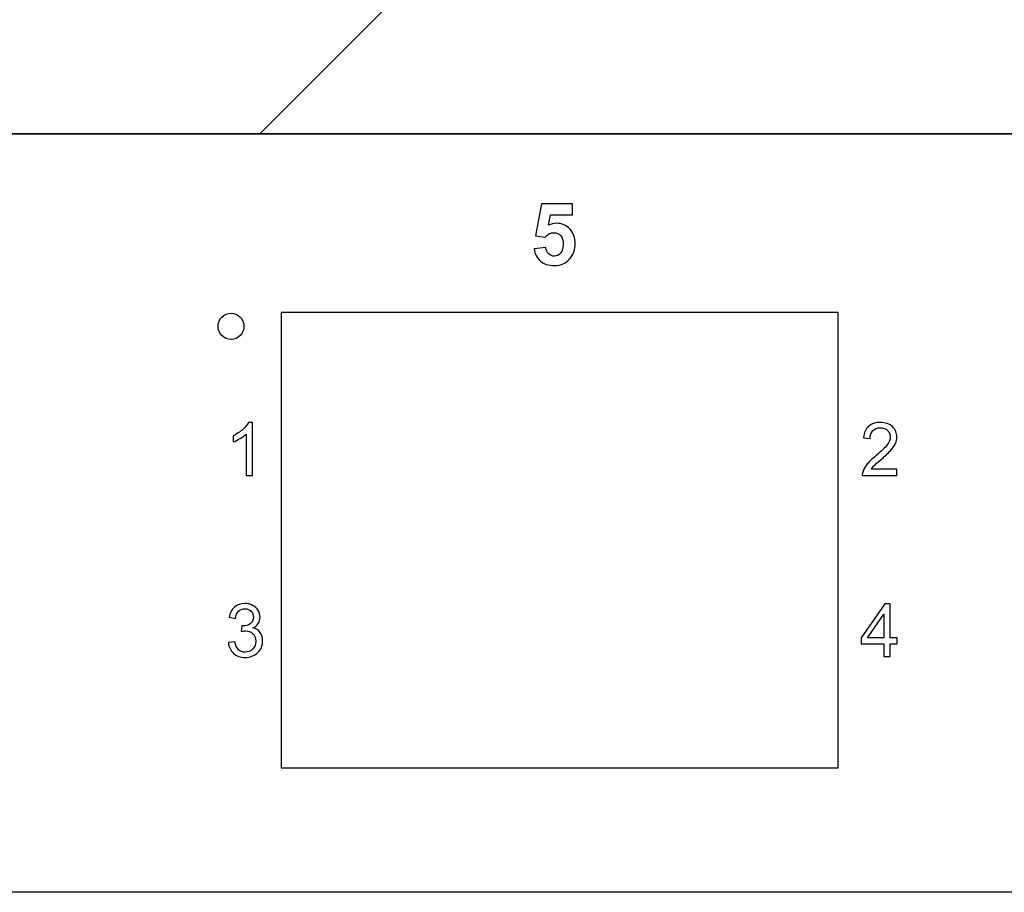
# Model space of a CAD drawing. Header units: millimetres. Extents: x 94562 to 148980, y -25377 to 3008.
# Tile 37 of 140: x 99164 to 99221, y -21879 to -21828. Entities that reach past the tile are written whole.
import ezdxf

# ---------------------------------------------------------------- set-up
doc = ezdxf.new("R2010")
doc.units = ezdxf.units.MM
doc.layers.add('tt_symbole', color=40, linetype='Continuous')

# ---------------------------------------------------------------- blocks, each defined once
blk = doc.blocks.new('IT_Zaślepka_1U')
h = blk.add_hatch()
h.set_pattern_fill('ANSI31', color=0)
h.set_pattern_definition([(45, (7401.7468, -13729.1714), (-2.245064, 2.245064), [])])
h.paths.add_polyline_path([(2.5336, 4.445), (2.5336, 4.1339, -1), (2.2225, 4.1339), (2.2225, 4.445), (0, 4.445), (0, 0), (2.2225, 0), (2.2225, 0.3112, -1), (2.5336, 0.3112), (2.5336, 0), (46.3613, 0), (46.3613, 0.3112, -1), (46.6725, 0.3112), (46.6725, 0), (48.895, 0), (48.895, 4.445), (46.6725, 4.445), (46.6725, 4.1339, -1), (46.3613, 4.1339), (46.3613, 4.445)])
h.paths.add_polyline_path([(1.4817, 3.3338), (0.7408, 3.3338, -1), (0.7408, 4.0746), (1.4817, 4.0746, -1)], flags=16)
h.paths.add_polyline_path([(1.4817, 0.3704), (0.7408, 0.3704, -1), (0.7408, 1.1113), (1.4817, 1.1113, -1)], flags=16)
h.paths.add_polyline_path([(47.4133, 4.0746), (48.1542, 4.0746, -1), (48.1542, 3.3338), (47.4133, 3.3338, -1)], flags=16)
h.paths.add_polyline_path([(47.4133, 1.1113), (48.1542, 1.1113, -1), (48.1542, 0.3704), (47.4133, 0.3704, -1)], flags=16)
at = {"color": 0}
for p, q in [((2.5336, 0), (46.3613, 0)), ((46.3613, 0), (2.5336, 0))]:
    blk.add_line(p, q, dxfattribs=at)
blk.add_lwpolyline([(0, 4.445), (48.895, 4.445), (48.895, 0), (0, 0)], close=True, dxfattribs=at)

msp = doc.modelspace()

# ---------------------------------------------------------------- linework, layer by layer
at = {"layer": 'tt_symbole'}
for points, knots in [([(98958.529, -21876.877), (98958.529, -21876.877), (98958.527, -21876.893), (98958.527, -21876.893), (98958.527, -21876.893), (98958.527, -21876.893), (98958.523, -21876.92), (98958.523, -21876.92), (98958.523, -21876.92), (98958.523, -21876.92), (98958.515, -21876.957), (98958.515, -21876.957), (98958.515, -21876.957), (98958.515, -21876.957), (98958.505, -21877.003), (98958.505, -21877.003), (98958.505, -21877.003), (98958.505, -21877.003), (98958.491, -21877.057), (98958.491, -21877.057), (98958.491, -21877.057), (98958.491, -21877.057), (98958.476, -21877.119), (98958.476, -21877.119), (98958.476, -21877.119), (98958.476, -21877.119), (98958.458, -21877.189), (98958.458, -21877.189), (98958.458, -21877.189), (98958.458, -21877.189), (98958.438, -21877.264), (98958.438, -21877.264), (98958.438, -21877.264), (98958.438, -21877.264), (98958.416, -21877.346), (98958.416, -21877.346), (98958.416, -21877.346), (98958.416, -21877.346), (98958.392, -21877.433), (98958.392, -21877.433), (98958.392, -21877.433), (98958.392, -21877.433), (98958.367, -21877.523), (98958.367, -21877.523), (98958.367, -21877.523), (98958.367, -21877.523), (98958.34, -21877.617), (98958.34, -21877.617), (98958.34, -21877.617), (98958.34, -21877.617), (98958.311, -21877.712), (98958.311, -21877.712), (98958.311, -21877.712), (98958.311, -21877.712), (98958.282, -21877.809), (98958.282, -21877.809), (98958.282, -21877.809), (98958.282, -21877.809), (98958.251, -21877.906), (98958.251, -21877.906), (98958.251, -21877.906), (98958.251, -21877.906), (98958.22, -21878.001), (98958.22, -21878.001), (98958.22, -21878.001), (98958.22, -21878.001), (98958.187, -21878.095), (98958.187, -21878.095), (98958.187, -21878.095), (98958.187, -21878.095), (98958.155, -21878.186), (98958.155, -21878.186), (98958.155, -21878.186), (98958.155, -21878.186), (98958.122, -21878.274), (98958.122, -21878.274), (98958.122, -21878.274), (98958.122, -21878.274), (98958.088, -21878.356), (98958.088, -21878.356), (98958.088, -21878.356), (98958.088, -21878.356), (98958.055, -21878.434), (98958.055, -21878.434), (98958.055, -21878.434), (98958.055, -21878.434), (98958.022, -21878.505), (98958.022, -21878.505), (98958.022, -21878.505), (98958.022, -21878.505), (98957.989, -21878.571), (98957.989, -21878.571), (98957.989, -21878.571), (98957.989, -21878.571), (98957.956, -21878.63), (98957.956, -21878.63), (98957.956, -21878.63), (98957.956, -21878.63), (99398.633, -21878.63), (99398.633, -21878.63), (99398.633, -21878.63), (99398.633, -21878.63), (99398.6, -21878.571), (99398.6, -21878.571), (99398.6, -21878.571), (99398.6, -21878.571), (99398.568, -21878.505), (99398.568, -21878.505), (99398.568, -21878.505), (99398.568, -21878.505), (99398.534, -21878.434), (99398.534, -21878.434), (99398.534, -21878.434), (99398.534, -21878.434), (99398.501, -21878.356), (99398.501, -21878.356), (99398.501, -21878.356), (99398.501, -21878.356), (99398.468, -21878.274), (99398.468, -21878.274), (99398.468, -21878.274), (99398.468, -21878.274), (99398.434, -21878.186), (99398.434, -21878.186), (99398.434, -21878.186), (99398.434, -21878.186), (99398.402, -21878.095), (99398.402, -21878.095), (99398.402, -21878.095), (99398.402, -21878.095), (99398.37, -21878.001), (99398.37, -21878.001), (99398.37, -21878.001), (99398.37, -21878.001), (99398.338, -21877.906), (99398.338, -21877.906), (99398.338, -21877.906), (99398.338, -21877.906), (99398.308, -21877.809), (99398.308, -21877.809), (99398.308, -21877.809), (99398.308, -21877.809), (99398.278, -21877.712), (99398.278, -21877.712), (99398.278, -21877.712), (99398.278, -21877.712), (99398.25, -21877.617), (99398.25, -21877.617), (99398.25, -21877.617), (99398.25, -21877.617), (99398.223, -21877.523), (99398.223, -21877.523), (99398.223, -21877.523), (99398.223, -21877.523), (99398.197, -21877.433), (99398.197, -21877.433), (99398.197, -21877.433), (99398.197, -21877.433), (99398.173, -21877.346), (99398.173, -21877.346), (99398.173, -21877.346), (99398.173, -21877.346), (99398.151, -21877.264), (99398.151, -21877.264), (99398.151, -21877.264), (99398.151, -21877.264), (99398.131, -21877.189), (99398.131, -21877.189), (99398.131, -21877.189), (99398.131, -21877.189), (99398.113, -21877.119), (99398.113, -21877.119), (99398.113, -21877.119), (99398.113, -21877.119), (99398.098, -21877.057), (99398.098, -21877.057), (99398.098, -21877.057), (99398.098, -21877.057), (99398.085, -21877.003), (99398.085, -21877.003), (99398.085, -21877.003), (99398.085, -21877.003), (99398.074, -21876.957), (99398.074, -21876.957), (99398.074, -21876.957), (99398.074, -21876.957), (99398.067, -21876.92), (99398.067, -21876.92), (99398.067, -21876.92), (99398.067, -21876.92), (99398.062, -21876.893), (99398.062, -21876.893), (99398.062, -21876.893), (99398.062, -21876.893), (99398.06, -21876.877), (99398.06, -21876.877), (99398.06, -21876.877), (99398.06, -21876.877), (99398.076, -21876.878), (99398.076, -21876.878), (99398.076, -21876.878), (99398.076, -21876.878), (99398.103, -21876.883), (99398.103, -21876.883), (99398.103, -21876.883), (99398.103, -21876.883), (99398.139, -21876.891), (99398.139, -21876.891), (99398.139, -21876.891), (99398.139, -21876.891), (99398.185, -21876.901), (99398.185, -21876.901), (99398.185, -21876.901), (99398.185, -21876.901), (99398.239, -21876.915), (99398.239, -21876.915), (99398.239, -21876.915), (99398.239, -21876.915), (99398.3, -21876.93), (99398.3, -21876.93), (99398.3, -21876.93), (99398.3, -21876.93), (99398.369, -21876.948), (99398.369, -21876.948), (99398.369, -21876.948), (99398.369, -21876.948), (99398.444, -21876.969), (99398.444, -21876.969), (99398.444, -21876.969), (99398.444, -21876.969), (99398.525, -21876.991), (99398.525, -21876.991), (99398.525, -21876.991), (99398.525, -21876.991), (99398.61, -21877.015), (99398.61, -21877.015), (99398.61, -21877.015), (99398.61, -21877.015), (99398.7, -21877.041), (99398.7, -21877.041), (99398.7, -21877.041), (99398.7, -21877.041), (99398.793, -21877.068), (99398.793, -21877.068), (99398.793, -21877.068), (99398.793, -21877.068), (99398.887, -21877.097), (99398.887, -21877.097), (99398.887, -21877.097), (99398.887, -21877.097), (99398.983, -21877.127), (99398.983, -21877.127), (99398.983, -21877.127), (99398.983, -21877.127), (99399.078, -21877.158), (99399.078, -21877.158), (99399.078, -21877.158), (99399.078, -21877.158), (99399.173, -21877.189), (99399.173, -21877.189), (99399.173, -21877.189), (99399.173, -21877.189), (99399.266, -21877.222), (99399.266, -21877.222), (99399.266, -21877.222), (99399.266, -21877.222), (99399.356, -21877.255), (99399.356, -21877.255), (99399.356, -21877.255), (99399.356, -21877.255), (99399.442, -21877.288), (99399.442, -21877.288), (99399.442, -21877.288), (99399.442, -21877.288), (99399.524, -21877.322), (99399.524, -21877.322), (99399.524, -21877.322), (99399.524, -21877.322), (99399.6, -21877.356), (99399.6, -21877.356), (99399.6, -21877.356), (99399.6, -21877.356), (99399.671, -21877.389), (99399.671, -21877.389), (99399.671, -21877.389), (99399.671, -21877.389), (99399.736, -21877.423), (99399.736, -21877.423), (99399.736, -21877.423), (99399.736, -21877.423), (99399.794, -21877.456), (99399.794, -21877.456), (99399.794, -21877.456), (99399.794, -21877.456), (99399.794, -21836.384), (99399.794, -21836.384), (99399.794, -21836.384), (99399.794, -21836.384), (99398.06, -21836.384), (99398.06, -21836.384), (99398.06, -21836.384), (99398.06, -21836.384), (99398.06, -21834.63), (99398.06, -21834.63), (99398.06, -21834.63), (99398.06, -21834.63), (98958.529, -21834.63), (98958.529, -21834.63), (98958.529, -21834.63), (98958.529, -21834.63), (98958.529, -21836.384), (98958.529, -21836.384), (98958.529, -21836.384), (98958.529, -21836.384), (98956.795, -21836.384), (98956.795, -21836.384), (98956.795, -21836.384), (98956.795, -21836.384), (98956.795, -21877.456), (98956.795, -21877.456), (98956.795, -21877.456), (98956.795, -21877.456), (98956.853, -21877.423), (98956.853, -21877.423), (98956.853, -21877.423), (98956.853, -21877.423), (98956.918, -21877.389), (98956.918, -21877.389), (98956.918, -21877.389), (98956.918, -21877.389), (98956.989, -21877.356), (98956.989, -21877.356), (98956.989, -21877.356), (98956.989, -21877.356), (98957.065, -21877.322), (98957.065, -21877.322), (98957.065, -21877.322), (98957.065, -21877.322), (98957.147, -21877.288), (98957.147, -21877.288), (98957.147, -21877.288), (98957.147, -21877.288), (98957.233, -21877.255), (98957.233, -21877.255), (98957.233, -21877.255), (98957.233, -21877.255), (98957.324, -21877.222), (98957.324, -21877.222), (98957.324, -21877.222), (98957.324, -21877.222), (98957.417, -21877.189), (98957.417, -21877.189), (98957.417, -21877.189), (98957.417, -21877.189), (98957.511, -21877.158), (98957.511, -21877.158), (98957.511, -21877.158), (98957.511, -21877.158), (98957.607, -21877.127), (98957.607, -21877.127), (98957.607, -21877.127), (98957.607, -21877.127), (98957.702, -21877.097), (98957.702, -21877.097), (98957.702, -21877.097), (98957.702, -21877.097), (98957.797, -21877.068), (98957.797, -21877.068), (98957.797, -21877.068), (98957.797, -21877.068), (98957.889, -21877.041), (98957.889, -21877.041), (98957.889, -21877.041), (98957.889, -21877.041), (98957.979, -21877.015), (98957.979, -21877.015), (98957.979, -21877.015), (98957.979, -21877.015), (98958.065, -21876.991), (98958.065, -21876.991), (98958.065, -21876.991), (98958.065, -21876.991), (98958.145, -21876.969), (98958.145, -21876.969), (98958.145, -21876.969), (98958.145, -21876.969), (98958.22, -21876.948), (98958.22, -21876.948), (98958.22, -21876.948), (98958.22, -21876.948), (98958.289, -21876.93), (98958.289, -21876.93), (98958.289, -21876.93), (98958.289, -21876.93), (98958.351, -21876.915), (98958.351, -21876.915), (98958.351, -21876.915), (98958.351, -21876.915), (98958.404, -21876.901), (98958.404, -21876.901), (98958.404, -21876.901), (98958.404, -21876.901), (98958.45, -21876.891), (98958.45, -21876.891), (98958.45, -21876.891), (98958.45, -21876.891), (98958.486, -21876.883), (98958.486, -21876.883), (98958.486, -21876.883), (98958.486, -21876.883), (98958.513, -21876.878), (98958.513, -21876.878), (98958.513, -21876.878), (98958.513, -21876.878), (98958.529, -21876.877), (98958.529, -21876.877)], [0, 0, 0, 0, 0.009615, 0.009615, 0.009615, 0.009615, 0.019231, 0.019231, 0.019231, 0.019231, 0.028846, 0.028846, 0.028846, 0.028846, 0.038462, 0.038462, 0.038462, 0.038462, 0.048077, 0.048077, 0.048077, 0.048077, 0.057692, 0.057692, 0.057692, 0.057692, 0.067308, 0.067308, 0.067308, 0.067308, 0.076923, 0.076923, 0.076923, 0.076923, 0.086538, 0.086538, 0.086538, 0.086538, 0.096154, 0.096154, 0.096154, 0.096154, 0.105769, 0.105769, 0.105769, 0.105769, 0.115385, 0.115385, 0.115385, 0.115385, 0.125, 0.125, 0.125, 0.125, 0.134615, 0.134615, 0.134615, 0.134615, 0.144231, 0.144231, 0.144231, 0.144231, 0.153846, 0.153846, 0.153846, 0.153846, 0.163462, 0.163462, 0.163462, 0.163462, 0.173077, 0.173077, 0.173077, 0.173077, 0.182692, 0.182692, 0.182692, 0.182692, 0.192308, 0.192308, 0.192308, 0.192308, 0.201923, 0.201923, 0.201923, 0.201923, 0.211538, 0.211538, 0.211538, 0.211538, 0.221154, 0.221154, 0.221154, 0.221154, 0.230769, 0.230769, 0.230769, 0.230769, 0.240385, 0.240385, 0.240385, 0.240385, 0.25, 0.25, 0.25, 0.25, 0.259615, 0.259615, 0.259615, 0.259615, 0.269231, 0.269231, 0.269231, 0.269231, 0.278846, 0.278846, 0.278846, 0.278846, 0.288462, 0.288462, 0.288462, 0.288462, 0.298077, 0.298077, 0.298077, 0.298077, 0.307692, 0.307692, 0.307692, 0.307692, 0.317308, 0.317308, 0.317308, 0.317308, 0.326923, 0.326923, 0.326923, 0.326923, 0.336538, 0.336538, 0.336538, 0.336538, 0.346154, 0.346154, 0.346154, 0.346154, 0.355769, 0.355769, 0.355769, 0.355769, 0.365385, 0.365385, 0.365385, 0.365385, 0.375, 0.375, 0.375, 0.375, 0.384615, 0.384615, 0.384615, 0.384615, 0.394231, 0.394231, 0.394231, 0.394231, 0.403846, 0.403846, 0.403846, 0.403846, 0.413462, 0.413462, 0.413462, 0.413462, 0.423077, 0.423077, 0.423077, 0.423077, 0.432692, 0.432692, 0.432692, 0.432692, 0.442308, 0.442308, 0.442308, 0.442308, 0.451923, 0.451923, 0.451923, 0.451923, 0.461538, 0.461538, 0.461538, 0.461538, 0.471154, 0.471154, 0.471154, 0.471154, 0.480769, 0.480769, 0.480769, 0.480769, 0.490385, 0.490385, 0.490385, 0.490385, 0.5, 0.5, 0.5, 0.5, 0.509615, 0.509615, 0.509615, 0.509615, 0.519231, 0.519231, 0.519231, 0.519231, 0.528846, 0.528846, 0.528846, 0.528846, 0.538462, 0.538462, 0.538462, 0.538462, 0.548077, 0.548077, 0.548077, 0.548077, 0.557692, 0.557692, 0.557692, 0.557692, 0.567308, 0.567308, 0.567308, 0.567308, 0.576923, 0.576923, 0.576923, 0.576923, 0.586538, 0.586538, 0.586538, 0.586538, 0.596154, 0.596154, 0.596154, 0.596154, 0.605769, 0.605769, 0.605769, 0.605769, 0.615385, 0.615385, 0.615385, 0.615385, 0.625, 0.625, 0.625, 0.625, 0.634615, 0.634615, 0.634615, 0.634615, 0.644231, 0.644231, 0.644231, 0.644231, 0.653846, 0.653846, 0.653846, 0.653846, 0.663462, 0.663462, 0.663462, 0.663462, 0.673077, 0.673077, 0.673077, 0.673077, 0.682692, 0.682692, 0.682692, 0.682692, 0.692308, 0.692308, 0.692308, 0.692308, 0.701923, 0.701923, 0.701923, 0.701923, 0.711538, 0.711538, 0.711538, 0.711538, 0.721154, 0.721154, 0.721154, 0.721154, 0.730769, 0.730769, 0.730769, 0.730769, 0.740385, 0.740385, 0.740385, 0.740385, 0.75, 0.75, 0.75, 0.75, 0.759615, 0.759615, 0.759615, 0.759615, 0.769231, 0.769231, 0.769231, 0.769231, 0.778846, 0.778846, 0.778846, 0.778846, 0.788462, 0.788462, 0.788462, 0.788462, 0.798077, 0.798077, 0.798077, 0.798077, 0.807692, 0.807692, 0.807692, 0.807692, 0.817308, 0.817308, 0.817308, 0.817308, 0.826923, 0.826923, 0.826923, 0.826923, 0.836538, 0.836538, 0.836538, 0.836538, 0.846154, 0.846154, 0.846154, 0.846154, 0.855769, 0.855769, 0.855769, 0.855769, 0.865385, 0.865385, 0.865385, 0.865385, 0.875, 0.875, 0.875, 0.875, 0.884615, 0.884615, 0.884615, 0.884615, 0.894231, 0.894231, 0.894231, 0.894231, 0.903846, 0.903846, 0.903846, 0.903846, 0.913462, 0.913462, 0.913462, 0.913462, 0.923077, 0.923077, 0.923077, 0.923077, 0.932692, 0.932692, 0.932692, 0.932692, 0.942308, 0.942308, 0.942308, 0.942308, 0.951923, 0.951923, 0.951923, 0.951923, 0.961538, 0.961538, 0.961538, 0.961538, 0.971154, 0.971154, 0.971154, 0.971154, 0.980769, 0.980769, 0.980769, 0.980769, 0.990385, 0.990385, 0.990385, 0.990385, 1, 1, 1, 1]), ([(99193.982, -21841.296), (99193.982, -21841.296), (99194.658, -21841.226), (99194.658, -21841.226), (99194.658, -21841.226), (99194.676, -21841.38), (99194.734, -21841.502), (99194.829, -21841.592), (99194.829, -21841.592), (99194.924, -21841.683), (99195.033, -21841.728), (99195.157, -21841.728), (99195.157, -21841.728), (99195.299, -21841.728), (99195.419, -21841.67), (99195.517, -21841.554), (99195.517, -21841.554), (99195.615, -21841.437), (99195.665, -21841.261), (99195.665, -21841.027), (99195.665, -21841.027), (99195.665, -21840.808), (99195.616, -21840.643), (99195.518, -21840.533), (99195.518, -21840.533), (99195.421, -21840.423), (99195.294, -21840.368), (99195.138, -21840.368), (99195.138, -21840.368), (99194.943, -21840.368), (99194.769, -21840.456), (99194.614, -21840.63), (99194.614, -21840.63), (99194.614, -21840.63), (99194.063, -21840.549), (99194.063, -21840.549), (99194.063, -21840.549), (99194.063, -21840.549), (99194.411, -21838.687), (99194.411, -21838.687), (99194.411, -21838.687), (99194.411, -21838.687), (99196.205, -21838.687), (99196.205, -21838.687), (99196.205, -21838.687), (99196.205, -21838.687), (99196.205, -21839.328), (99196.205, -21839.328), (99196.205, -21839.328), (99196.205, -21839.328), (99194.925, -21839.328), (99194.925, -21839.328), (99194.925, -21839.328), (99194.925, -21839.328), (99194.819, -21839.937), (99194.819, -21839.937), (99194.819, -21839.937), (99194.971, -21839.86), (99195.125, -21839.822), (99195.283, -21839.822), (99195.283, -21839.822), (99195.584, -21839.822), (99195.839, -21839.932), (99196.048, -21840.153), (99196.048, -21840.153), (99196.257, -21840.375), (99196.362, -21840.662), (99196.362, -21841.016), (99196.362, -21841.016), (99196.362, -21841.31), (99196.278, -21841.573), (99196.109, -21841.804), (99196.109, -21841.804), (99195.878, -21842.12), (99195.559, -21842.277), (99195.15, -21842.277), (99195.15, -21842.277), (99194.823, -21842.277), (99194.557, -21842.189), (99194.351, -21842.011), (99194.351, -21842.011), (99194.145, -21841.834), (99194.021, -21841.596), (99193.982, -21841.296)], [0, 0, 0, 0, 0.047619, 0.047619, 0.047619, 0.047619, 0.095238, 0.095238, 0.095238, 0.095238, 0.142857, 0.142857, 0.142857, 0.142857, 0.190476, 0.190476, 0.190476, 0.190476, 0.238095, 0.238095, 0.238095, 0.238095, 0.285714, 0.285714, 0.285714, 0.285714, 0.333333, 0.333333, 0.333333, 0.333333, 0.380952, 0.380952, 0.380952, 0.380952, 0.428571, 0.428571, 0.428571, 0.428571, 0.47619, 0.47619, 0.47619, 0.47619, 0.52381, 0.52381, 0.52381, 0.52381, 0.571429, 0.571429, 0.571429, 0.571429, 0.619048, 0.619048, 0.619048, 0.619048, 0.666667, 0.666667, 0.666667, 0.666667, 0.714286, 0.714286, 0.714286, 0.714286, 0.761905, 0.761905, 0.761905, 0.761905, 0.809524, 0.809524, 0.809524, 0.809524, 0.857143, 0.857143, 0.857143, 0.857143, 0.904762, 0.904762, 0.904762, 0.904762, 0.952381, 0.952381, 0.952381, 0.952381, 1, 1, 1, 1]), ([(99177.159, -21845.798), (99177.159, -21845.379), (99176.822, -21845.039), (99176.408, -21845.039), (99176.408, -21845.039), (99175.993, -21845.039), (99175.657, -21845.379), (99175.657, -21845.798), (99175.657, -21845.798), (99175.657, -21846.218), (99175.993, -21846.558), (99176.408, -21846.558), (99176.408, -21846.558), (99176.822, -21846.558), (99177.159, -21846.218), (99177.159, -21845.798)], [0, 0, 0, 0, 0.25, 0.25, 0.25, 0.25, 0.5, 0.5, 0.5, 0.5, 0.75, 0.75, 0.75, 0.75, 1, 1, 1, 1]), ([(99211.605, -21871.41), (99211.605, -21871.41), (99179.319, -21871.41), (99179.319, -21871.41), (99179.319, -21871.41), (99179.319, -21871.41), (99179.319, -21844.989), (99179.319, -21844.989), (99179.319, -21844.989), (99179.319, -21844.989), (99211.605, -21844.989), (99211.605, -21844.989), (99211.605, -21844.989), (99211.605, -21844.989), (99211.605, -21871.41), (99211.605, -21871.41)], [0, 0, 0, 0, 0.25, 0.25, 0.25, 0.25, 0.5, 0.5, 0.5, 0.5, 0.75, 0.75, 0.75, 0.75, 1, 1, 1, 1]), ([(99177.657, -21854.453), (99177.657, -21854.453), (99177.285, -21854.453), (99177.285, -21854.453), (99177.285, -21854.453), (99177.285, -21854.453), (99177.285, -21852.053), (99177.285, -21852.053), (99177.285, -21852.053), (99177.195, -21852.139), (99177.078, -21852.226), (99176.932, -21852.312), (99176.932, -21852.312), (99176.786, -21852.399), (99176.655, -21852.464), (99176.539, -21852.506), (99176.539, -21852.506), (99176.539, -21852.506), (99176.539, -21852.143), (99176.539, -21852.143), (99176.539, -21852.143), (99176.748, -21852.044), (99176.93, -21851.924), (99177.086, -21851.783), (99177.086, -21851.783), (99177.242, -21851.642), (99177.353, -21851.505), (99177.417, -21851.372), (99177.417, -21851.372), (99177.417, -21851.372), (99177.657, -21851.372), (99177.657, -21851.372), (99177.657, -21851.372), (99177.657, -21851.372), (99177.657, -21854.453), (99177.657, -21854.453)], [0, 0, 0, 0, 0.111111, 0.111111, 0.111111, 0.111111, 0.222222, 0.222222, 0.222222, 0.222222, 0.333333, 0.333333, 0.333333, 0.333333, 0.444444, 0.444444, 0.444444, 0.444444, 0.555556, 0.555556, 0.555556, 0.555556, 0.666667, 0.666667, 0.666667, 0.666667, 0.777778, 0.777778, 0.777778, 0.777778, 0.888889, 0.888889, 0.888889, 0.888889, 1, 1, 1, 1]), ([(99215.014, -21854.091), (99215.014, -21854.091), (99215.014, -21854.453), (99215.014, -21854.453), (99215.014, -21854.453), (99215.014, -21854.453), (99213.008, -21854.453), (99213.008, -21854.453), (99213.008, -21854.453), (99213.005, -21854.362), (99213.019, -21854.275), (99213.051, -21854.191), (99213.051, -21854.191), (99213.102, -21854.053), (99213.184, -21853.917), (99213.296, -21853.783), (99213.296, -21853.783), (99213.409, -21853.649), (99213.572, -21853.494), (99213.784, -21853.319), (99213.784, -21853.319), (99214.114, -21853.045), (99214.337, -21852.829), (99214.453, -21852.669), (99214.453, -21852.669), (99214.569, -21852.509), (99214.626, -21852.358), (99214.626, -21852.216), (99214.626, -21852.216), (99214.626, -21852.066), (99214.573, -21851.941), (99214.468, -21851.838), (99214.468, -21851.838), (99214.362, -21851.736), (99214.224, -21851.684), (99214.055, -21851.684), (99214.055, -21851.684), (99213.875, -21851.684), (99213.732, -21851.739), (99213.625, -21851.848), (99213.625, -21851.848), (99213.517, -21851.956), (99213.462, -21852.107), (99213.461, -21852.299), (99213.461, -21852.299), (99213.461, -21852.299), (99213.078, -21852.26), (99213.078, -21852.26), (99213.078, -21852.26), (99213.104, -21851.971), (99213.203, -21851.751), (99213.374, -21851.599), (99213.374, -21851.599), (99213.545, -21851.448), (99213.775, -21851.372), (99214.063, -21851.372), (99214.063, -21851.372), (99214.354, -21851.372), (99214.585, -21851.454), (99214.754, -21851.617), (99214.754, -21851.617), (99214.925, -21851.781), (99215.009, -21851.983), (99215.009, -21852.224), (99215.009, -21852.224), (99215.009, -21852.347), (99214.985, -21852.468), (99214.934, -21852.586), (99214.934, -21852.586), (99214.885, -21852.705), (99214.802, -21852.83), (99214.687, -21852.961), (99214.687, -21852.961), (99214.572, -21853.092), (99214.381, -21853.272), (99214.113, -21853.501), (99214.113, -21853.501), (99213.89, -21853.691), (99213.746, -21853.819), (99213.683, -21853.887), (99213.683, -21853.887), (99213.619, -21853.954), (99213.567, -21854.022), (99213.525, -21854.091), (99213.525, -21854.091), (99213.525, -21854.091), (99215.014, -21854.091), (99215.014, -21854.091)], [0, 0, 0, 0, 0.045455, 0.045455, 0.045455, 0.045455, 0.090909, 0.090909, 0.090909, 0.090909, 0.136364, 0.136364, 0.136364, 0.136364, 0.181818, 0.181818, 0.181818, 0.181818, 0.227273, 0.227273, 0.227273, 0.227273, 0.272727, 0.272727, 0.272727, 0.272727, 0.318182, 0.318182, 0.318182, 0.318182, 0.363636, 0.363636, 0.363636, 0.363636, 0.409091, 0.409091, 0.409091, 0.409091, 0.454545, 0.454545, 0.454545, 0.454545, 0.5, 0.5, 0.5, 0.5, 0.545455, 0.545455, 0.545455, 0.545455, 0.590909, 0.590909, 0.590909, 0.590909, 0.636364, 0.636364, 0.636364, 0.636364, 0.681818, 0.681818, 0.681818, 0.681818, 0.727273, 0.727273, 0.727273, 0.727273, 0.772727, 0.772727, 0.772727, 0.772727, 0.818182, 0.818182, 0.818182, 0.818182, 0.863636, 0.863636, 0.863636, 0.863636, 0.909091, 0.909091, 0.909091, 0.909091, 0.954545, 0.954545, 0.954545, 0.954545, 1, 1, 1, 1]), ([(99176.256, -21864.146), (99176.256, -21864.146), (99176.628, -21864.096), (99176.628, -21864.096), (99176.628, -21864.096), (99176.672, -21864.309), (99176.744, -21864.463), (99176.847, -21864.557), (99176.847, -21864.557), (99176.95, -21864.651), (99177.075, -21864.699), (99177.223, -21864.699), (99177.223, -21864.699), (99177.398, -21864.699), (99177.546, -21864.637), (99177.667, -21864.514), (99177.667, -21864.514), (99177.787, -21864.392), (99177.848, -21864.239), (99177.848, -21864.058), (99177.848, -21864.058), (99177.848, -21863.885), (99177.792, -21863.742), (99177.68, -21863.63), (99177.68, -21863.63), (99177.568, -21863.518), (99177.426, -21863.462), (99177.254, -21863.462), (99177.254, -21863.462), (99177.183, -21863.462), (99177.095, -21863.476), (99176.991, -21863.504), (99176.991, -21863.504), (99176.991, -21863.504), (99177.033, -21863.173), (99177.033, -21863.173), (99177.033, -21863.173), (99177.057, -21863.176), (99177.077, -21863.177), (99177.093, -21863.177), (99177.093, -21863.177), (99177.251, -21863.177), (99177.393, -21863.135), (99177.521, -21863.052), (99177.521, -21863.052), (99177.648, -21862.968), (99177.711, -21862.839), (99177.711, -21862.665), (99177.711, -21862.665), (99177.711, -21862.527), (99177.665, -21862.412), (99177.572, -21862.322), (99177.572, -21862.322), (99177.48, -21862.231), (99177.36, -21862.185), (99177.214, -21862.185), (99177.214, -21862.185), (99177.069, -21862.185), (99176.948, -21862.232), (99176.852, -21862.323), (99176.852, -21862.323), (99176.756, -21862.415), (99176.693, -21862.554), (99176.666, -21862.738), (99176.666, -21862.738), (99176.666, -21862.738), (99176.294, -21862.671), (99176.294, -21862.671), (99176.294, -21862.671), (99176.339, -21862.418), (99176.443, -21862.222), (99176.604, -21862.084), (99176.604, -21862.084), (99176.766, -21861.945), (99176.966, -21861.875), (99177.206, -21861.875), (99177.206, -21861.875), (99177.372, -21861.875), (99177.524, -21861.912), (99177.663, -21861.983), (99177.663, -21861.983), (99177.802, -21862.055), (99177.909, -21862.153), (99177.983, -21862.277), (99177.983, -21862.277), (99178.057, -21862.402), (99178.094, -21862.533), (99178.094, -21862.673), (99178.094, -21862.673), (99178.094, -21862.805), (99178.059, -21862.926), (99177.988, -21863.035), (99177.988, -21863.035), (99177.918, -21863.144), (99177.814, -21863.23), (99177.676, -21863.294), (99177.676, -21863.294), (99177.856, -21863.336), (99177.995, -21863.423), (99178.094, -21863.555), (99178.094, -21863.555), (99178.193, -21863.687), (99178.243, -21863.852), (99178.243, -21864.049), (99178.243, -21864.049), (99178.243, -21864.317), (99178.147, -21864.544), (99177.953, -21864.731), (99177.953, -21864.731), (99177.76, -21864.917), (99177.516, -21865.01), (99177.22, -21865.01), (99177.22, -21865.01), (99176.954, -21865.01), (99176.733, -21864.93), (99176.557, -21864.769), (99176.557, -21864.769), (99176.381, -21864.609), (99176.281, -21864.402), (99176.256, -21864.146)], [0, 0, 0, 0, 0.033333, 0.033333, 0.033333, 0.033333, 0.066667, 0.066667, 0.066667, 0.066667, 0.1, 0.1, 0.1, 0.1, 0.133333, 0.133333, 0.133333, 0.133333, 0.166667, 0.166667, 0.166667, 0.166667, 0.2, 0.2, 0.2, 0.2, 0.233333, 0.233333, 0.233333, 0.233333, 0.266667, 0.266667, 0.266667, 0.266667, 0.3, 0.3, 0.3, 0.3, 0.333333, 0.333333, 0.333333, 0.333333, 0.366667, 0.366667, 0.366667, 0.366667, 0.4, 0.4, 0.4, 0.4, 0.433333, 0.433333, 0.433333, 0.433333, 0.466667, 0.466667, 0.466667, 0.466667, 0.5, 0.5, 0.5, 0.5, 0.533333, 0.533333, 0.533333, 0.533333, 0.566667, 0.566667, 0.566667, 0.566667, 0.6, 0.6, 0.6, 0.6, 0.633333, 0.633333, 0.633333, 0.633333, 0.666667, 0.666667, 0.666667, 0.666667, 0.7, 0.7, 0.7, 0.7, 0.733333, 0.733333, 0.733333, 0.733333, 0.766667, 0.766667, 0.766667, 0.766667, 0.8, 0.8, 0.8, 0.8, 0.833333, 0.833333, 0.833333, 0.833333, 0.866667, 0.866667, 0.866667, 0.866667, 0.9, 0.9, 0.9, 0.9, 0.933333, 0.933333, 0.933333, 0.933333, 0.966667, 0.966667, 0.966667, 0.966667, 1, 1, 1, 1]), ([(99214.249, -21864.956), (99214.249, -21864.956), (99214.249, -21864.222), (99214.249, -21864.222), (99214.249, -21864.222), (99214.249, -21864.222), (99212.933, -21864.222), (99212.933, -21864.222), (99212.933, -21864.222), (99212.933, -21864.222), (99212.933, -21863.876), (99212.933, -21863.876), (99212.933, -21863.876), (99212.933, -21863.876), (99214.318, -21861.888), (99214.318, -21861.888), (99214.318, -21861.888), (99214.318, -21861.888), (99214.622, -21861.888), (99214.622, -21861.888), (99214.622, -21861.888), (99214.622, -21861.888), (99214.622, -21863.876), (99214.622, -21863.876), (99214.622, -21863.876), (99214.622, -21863.876), (99215.032, -21863.876), (99215.032, -21863.876), (99215.032, -21863.876), (99215.032, -21863.876), (99215.032, -21864.222), (99215.032, -21864.222), (99215.032, -21864.222), (99215.032, -21864.222), (99214.622, -21864.222), (99214.622, -21864.222), (99214.622, -21864.222), (99214.622, -21864.222), (99214.622, -21864.956), (99214.622, -21864.956), (99214.622, -21864.956), (99214.622, -21864.956), (99214.249, -21864.956), (99214.249, -21864.956)], [0, 0, 0, 0, 0.090909, 0.090909, 0.090909, 0.090909, 0.181818, 0.181818, 0.181818, 0.181818, 0.272727, 0.272727, 0.272727, 0.272727, 0.363636, 0.363636, 0.363636, 0.363636, 0.454545, 0.454545, 0.454545, 0.454545, 0.545455, 0.545455, 0.545455, 0.545455, 0.636364, 0.636364, 0.636364, 0.636364, 0.727273, 0.727273, 0.727273, 0.727273, 0.818182, 0.818182, 0.818182, 0.818182, 0.909091, 0.909091, 0.909091, 0.909091, 1, 1, 1, 1]), ([(99214.249, -21863.876), (99214.249, -21863.876), (99214.249, -21862.493), (99214.249, -21862.493), (99214.249, -21862.493), (99214.249, -21862.493), (99213.3, -21863.876), (99213.3, -21863.876), (99213.3, -21863.876), (99213.3, -21863.876), (99214.249, -21863.876), (99214.249, -21863.876)], [0, 0, 0, 0, 0.333333, 0.333333, 0.333333, 0.333333, 0.666667, 0.666667, 0.666667, 0.666667, 1, 1, 1, 1])]:
    msp.add_open_spline(points, degree=3, knots=knots, dxfattribs=at)
at = {"layer": 'tt_symbole', "lineweight": 5}
for points in [[(99398.06, -21834.63), (99398.06, -21834.63), (98958.529, -21834.63), (98958.529, -21834.63)], [(99398.06, -21834.63), (99398.06, -21834.63), (98958.529, -21834.63), (98958.529, -21834.63)], [(99398.06, -21834.63), (99398.06, -21834.63), (98958.529, -21834.63), (98958.529, -21834.63)], [(99398.06, -21834.63), (99398.06, -21834.63), (98958.529, -21834.63), (98958.529, -21834.63)], [(99398.06, -21834.63), (99398.06, -21834.63), (98958.529, -21834.63), (98958.529, -21834.63)], [(99398.06, -21834.63), (99398.06, -21834.63), (98958.529, -21834.63), (98958.529, -21834.63)], [(99398.06, -21834.63), (99398.06, -21834.63), (98958.529, -21834.63), (98958.529, -21834.63)], [(99398.06, -21834.63), (99398.06, -21834.63), (98958.529, -21834.63), (98958.529, -21834.63)], [(99398.06, -21834.63), (99398.06, -21834.63), (98958.529, -21834.63), (98958.529, -21834.63)], [(99398.06, -21834.63), (99398.06, -21834.63), (98958.529, -21834.63), (98958.529, -21834.63)], [(99398.06, -21834.63), (99398.06, -21834.63), (98958.529, -21834.63), (98958.529, -21834.63)], [(99398.06, -21834.63), (99398.06, -21834.63), (98958.529, -21834.63), (98958.529, -21834.63)], [(99398.06, -21834.63), (99398.06, -21834.63), (98958.529, -21834.63), (98958.529, -21834.63)], [(99398.06, -21834.63), (99398.06, -21834.63), (98958.529, -21834.63), (98958.529, -21834.63)], [(99398.06, -21834.63), (99398.06, -21834.63), (98958.529, -21834.63), (98958.529, -21834.63)], [(99398.06, -21834.63), (99398.06, -21834.63), (98958.529, -21834.63), (98958.529, -21834.63)], [(99398.06, -21834.63), (99398.06, -21834.63), (98958.529, -21834.63), (98958.529, -21834.63)], [(99398.06, -21834.63), (99398.06, -21834.63), (98958.529, -21834.63), (98958.529, -21834.63)], [(99398.06, -21834.63), (99398.06, -21834.63), (98958.529, -21834.63), (98958.529, -21834.63)], [(99398.06, -21834.63), (99398.06, -21834.63), (98958.529, -21834.63), (98958.529, -21834.63)], [(99398.06, -21834.63), (99398.06, -21834.63), (98958.529, -21834.63), (98958.529, -21834.63)], [(99179.319, -21871.41), (99179.319, -21871.41), (99179.319, -21844.989), (99179.319, -21844.989)], [(99179.319, -21871.41), (99179.319, -21871.41), (99179.319, -21844.989), (99179.319, -21844.989)], [(99179.319, -21871.41), (99179.319, -21871.41), (99179.319, -21844.989), (99179.319, -21844.989)], [(99179.319, -21871.41), (99179.319, -21871.41), (99179.319, -21844.989), (99179.319, -21844.989)], [(99179.319, -21871.41), (99179.319, -21871.41), (99179.319, -21844.989), (99179.319, -21844.989)], [(99179.319, -21871.41), (99179.319, -21871.41), (99179.319, -21844.989), (99179.319, -21844.989)], [(99179.319, -21871.41), (99179.319, -21871.41), (99179.319, -21844.989), (99179.319, -21844.989)], [(99179.319, -21871.41), (99179.319, -21871.41), (99179.319, -21844.989), (99179.319, -21844.989)], [(99179.319, -21871.41), (99179.319, -21871.41), (99179.319, -21844.989), (99179.319, -21844.989)], [(99179.319, -21871.41), (99179.319, -21871.41), (99179.319, -21844.989), (99179.319, -21844.989)], [(99179.319, -21871.41), (99179.319, -21871.41), (99179.319, -21844.989), (99179.319, -21844.989)], [(99179.319, -21871.41), (99179.319, -21871.41), (99179.319, -21844.989), (99179.319, -21844.989)], [(99179.319, -21871.41), (99179.319, -21871.41), (99179.319, -21844.989), (99179.319, -21844.989)], [(99179.319, -21871.41), (99179.319, -21871.41), (99179.319, -21844.989), (99179.319, -21844.989)], [(99179.319, -21871.41), (99179.319, -21871.41), (99179.319, -21844.989), (99179.319, -21844.989)], [(99179.319, -21871.41), (99179.319, -21871.41), (99179.319, -21844.989), (99179.319, -21844.989)], [(99179.319, -21871.41), (99179.319, -21871.41), (99179.319, -21844.989), (99179.319, -21844.989)], [(99179.319, -21871.41), (99179.319, -21871.41), (99179.319, -21844.989), (99179.319, -21844.989)], [(99179.319, -21871.41), (99179.319, -21871.41), (99179.319, -21844.989), (99179.319, -21844.989)], [(99179.319, -21871.41), (99179.319, -21871.41), (99179.319, -21844.989), (99179.319, -21844.989)], [(99179.319, -21871.41), (99179.319, -21871.41), (99179.319, -21844.989), (99179.319, -21844.989)], [(99179.319, -21844.989), (99179.319, -21844.989), (99211.605, -21844.989), (99211.605, -21844.989)], [(99179.319, -21844.989), (99179.319, -21844.989), (99211.605, -21844.989), (99211.605, -21844.989)], [(99179.319, -21844.989), (99179.319, -21844.989), (99211.605, -21844.989), (99211.605, -21844.989)], [(99179.319, -21844.989), (99179.319, -21844.989), (99211.605, -21844.989), (99211.605, -21844.989)], [(99179.319, -21844.989), (99179.319, -21844.989), (99211.605, -21844.989), (99211.605, -21844.989)], [(99179.319, -21844.989), (99179.319, -21844.989), (99211.605, -21844.989), (99211.605, -21844.989)], [(99179.319, -21844.989), (99179.319, -21844.989), (99211.605, -21844.989), (99211.605, -21844.989)], [(99179.319, -21844.989), (99179.319, -21844.989), (99211.605, -21844.989), (99211.605, -21844.989)], [(99179.319, -21844.989), (99179.319, -21844.989), (99211.605, -21844.989), (99211.605, -21844.989)], [(99179.319, -21844.989), (99179.319, -21844.989), (99211.605, -21844.989), (99211.605, -21844.989)], [(99179.319, -21844.989), (99179.319, -21844.989), (99211.605, -21844.989), (99211.605, -21844.989)], [(99179.319, -21844.989), (99179.319, -21844.989), (99211.605, -21844.989), (99211.605, -21844.989)], [(99179.319, -21844.989), (99179.319, -21844.989), (99211.605, -21844.989), (99211.605, -21844.989)], [(99179.319, -21844.989), (99179.319, -21844.989), (99211.605, -21844.989), (99211.605, -21844.989)], [(99179.319, -21844.989), (99179.319, -21844.989), (99211.605, -21844.989), (99211.605, -21844.989)], [(99179.319, -21844.989), (99179.319, -21844.989), (99211.605, -21844.989), (99211.605, -21844.989)], [(99179.319, -21844.989), (99179.319, -21844.989), (99211.605, -21844.989), (99211.605, -21844.989)], [(99179.319, -21844.989), (99179.319, -21844.989), (99211.605, -21844.989), (99211.605, -21844.989)], [(99179.319, -21844.989), (99179.319, -21844.989), (99211.605, -21844.989), (99211.605, -21844.989)], [(99179.319, -21844.989), (99179.319, -21844.989), (99211.605, -21844.989), (99211.605, -21844.989)], [(99179.319, -21844.989), (99179.319, -21844.989), (99211.605, -21844.989), (99211.605, -21844.989)], [(99211.605, -21844.989), (99211.605, -21844.989), (99211.605, -21871.41), (99211.605, -21871.41)], [(99211.605, -21844.989), (99211.605, -21844.989), (99211.605, -21871.41), (99211.605, -21871.41)], [(99211.605, -21844.989), (99211.605, -21844.989), (99211.605, -21871.41), (99211.605, -21871.41)], [(99211.605, -21844.989), (99211.605, -21844.989), (99211.605, -21871.41), (99211.605, -21871.41)], [(99211.605, -21844.989), (99211.605, -21844.989), (99211.605, -21871.41), (99211.605, -21871.41)], [(99211.605, -21844.989), (99211.605, -21844.989), (99211.605, -21871.41), (99211.605, -21871.41)], [(99211.605, -21844.989), (99211.605, -21844.989), (99211.605, -21871.41), (99211.605, -21871.41)], [(99211.605, -21844.989), (99211.605, -21844.989), (99211.605, -21871.41), (99211.605, -21871.41)], [(99211.605, -21844.989), (99211.605, -21844.989), (99211.605, -21871.41), (99211.605, -21871.41)], [(99211.605, -21844.989), (99211.605, -21844.989), (99211.605, -21871.41), (99211.605, -21871.41)], [(99211.605, -21844.989), (99211.605, -21844.989), (99211.605, -21871.41), (99211.605, -21871.41)], [(99211.605, -21844.989), (99211.605, -21844.989), (99211.605, -21871.41), (99211.605, -21871.41)], [(99211.605, -21844.989), (99211.605, -21844.989), (99211.605, -21871.41), (99211.605, -21871.41)], [(99211.605, -21844.989), (99211.605, -21844.989), (99211.605, -21871.41), (99211.605, -21871.41)], [(99211.605, -21844.989), (99211.605, -21844.989), (99211.605, -21871.41), (99211.605, -21871.41)], [(99211.605, -21844.989), (99211.605, -21844.989), (99211.605, -21871.41), (99211.605, -21871.41)], [(99211.605, -21844.989), (99211.605, -21844.989), (99211.605, -21871.41), (99211.605, -21871.41)], [(99211.605, -21844.989), (99211.605, -21844.989), (99211.605, -21871.41), (99211.605, -21871.41)], [(99211.605, -21844.989), (99211.605, -21844.989), (99211.605, -21871.41), (99211.605, -21871.41)], [(99211.605, -21844.989), (99211.605, -21844.989), (99211.605, -21871.41), (99211.605, -21871.41)], [(99211.605, -21844.989), (99211.605, -21844.989), (99211.605, -21871.41), (99211.605, -21871.41)], [(99211.605, -21871.41), (99211.605, -21871.41), (99179.319, -21871.41), (99179.319, -21871.41)], [(99211.605, -21871.41), (99211.605, -21871.41), (99179.319, -21871.41), (99179.319, -21871.41)], [(99211.605, -21871.41), (99211.605, -21871.41), (99179.319, -21871.41), (99179.319, -21871.41)], [(99211.605, -21871.41), (99211.605, -21871.41), (99179.319, -21871.41), (99179.319, -21871.41)], [(99211.605, -21871.41), (99211.605, -21871.41), (99179.319, -21871.41), (99179.319, -21871.41)], [(99211.605, -21871.41), (99211.605, -21871.41), (99179.319, -21871.41), (99179.319, -21871.41)], [(99211.605, -21871.41), (99211.605, -21871.41), (99179.319, -21871.41), (99179.319, -21871.41)], [(99211.605, -21871.41), (99211.605, -21871.41), (99179.319, -21871.41), (99179.319, -21871.41)], [(99211.605, -21871.41), (99211.605, -21871.41), (99179.319, -21871.41), (99179.319, -21871.41)], [(99211.605, -21871.41), (99211.605, -21871.41), (99179.319, -21871.41), (99179.319, -21871.41)], [(99211.605, -21871.41), (99211.605, -21871.41), (99179.319, -21871.41), (99179.319, -21871.41)], [(99211.605, -21871.41), (99211.605, -21871.41), (99179.319, -21871.41), (99179.319, -21871.41)], [(99211.605, -21871.41), (99211.605, -21871.41), (99179.319, -21871.41), (99179.319, -21871.41)], [(99211.605, -21871.41), (99211.605, -21871.41), (99179.319, -21871.41), (99179.319, -21871.41)], [(99211.605, -21871.41), (99211.605, -21871.41), (99179.319, -21871.41), (99179.319, -21871.41)], [(99211.605, -21871.41), (99211.605, -21871.41), (99179.319, -21871.41), (99179.319, -21871.41)], [(99211.605, -21871.41), (99211.605, -21871.41), (99179.319, -21871.41), (99179.319, -21871.41)], [(99211.605, -21871.41), (99211.605, -21871.41), (99179.319, -21871.41), (99179.319, -21871.41)], [(99211.605, -21871.41), (99211.605, -21871.41), (99179.319, -21871.41), (99179.319, -21871.41)], [(99211.605, -21871.41), (99211.605, -21871.41), (99179.319, -21871.41), (99179.319, -21871.41)], [(99211.605, -21871.41), (99211.605, -21871.41), (99179.319, -21871.41), (99179.319, -21871.41)]]:
    msp.add_open_spline(points, degree=3, dxfattribs=at)
msp.add_open_spline([(99177.159, -21845.798), (99177.159, -21845.379), (99176.822, -21845.039), (99176.408, -21845.039), (99176.408, -21845.039), (99175.993, -21845.039), (99175.657, -21845.379), (99175.657, -21845.798), (99175.657, -21845.798), (99175.657, -21846.218), (99175.993, -21846.558), (99176.408, -21846.558), (99176.408, -21846.558), (99176.822, -21846.558), (99177.159, -21846.218), (99177.159, -21845.798)], degree=3, knots=[0, 0, 0, 0, 0.25, 0.25, 0.25, 0.25, 0.5, 0.5, 0.5, 0.5, 0.75, 0.75, 0.75, 0.75, 1, 1, 1, 1], dxfattribs=at)

# ---------------------------------------------------------------- block references
at = {"layer": 'tt_symbole', "lineweight": 5, "xscale": 10, "yscale": 10, "zscale": 10}
msp.add_blockref('IT_Zaślepka_1U', (98933.827, -21834.63), dxfattribs=at)

doc.saveas('drawing.dxf')
